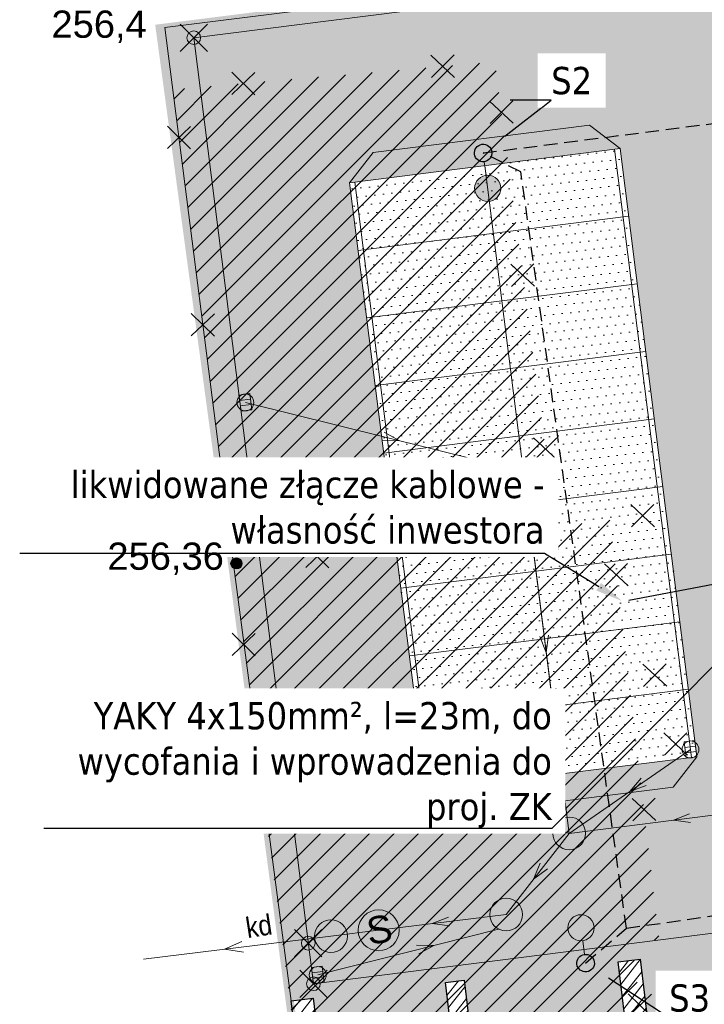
# Model space of a CAD drawing. Header units: metres. Extents: x 6555779 to 6555944, y 5573980 to 5574183.
# Tile 3 of 6: x 6555779 to 6555805, y 5574129 to 5574165. Entities that reach past the tile are written whole.
import ezdxf
from ezdxf import colors
from ezdxf.entities.mleader import LeaderData, LeaderLine
from ezdxf.enums import TextEntityAlignment as Align
from ezdxf.math import Vec2, Vec3

# ---------------------------------------------------------------- set-up
doc = ezdxf.new("R2010")
doc.units = ezdxf.units.M
doc.header["$PDMODE"] = 35
doc.header["$PDSIZE"] = 0.5
doc.linetypes.add('Dashed', pattern=[0.75, 0.5, -0.25])
doc.linetypes.add('HIDDEN', pattern=[9.525, 6.35, -3.175])
for name, color, linetype, lineweight in [('!EE_KABEL_OSW', 1, 'Continuous', 30), ('__kd', 8, 'Continuous', 40), ('__krawężniki', 152, 'Continuous', 30), ('__likwidacje', 1, 'Continuous', 30), ('__MGB_mury oporowe', 7, 'Continuous', 30), ('__ogrodzenie', 7, 'FENCELINE1', 30), ('__rzędne', 4, 'Continuous', 15), ('__szraf kostka', 251, 'Continuous', 5), ('__szraf zieleń', 3, 'Continuous', 5), ('__wpusty', 8, 'Continuous', 5), ('__ściek', 8, 'Continuous', 5), ('I-ee-sieci', 1, 'Dashed', 30), ('I-ee-tekst', 7, 'Continuous', 13)]:
    doc.layers.add(name, color=color, linetype=linetype, lineweight=lineweight)
for name, color, linetype in [('__MGB_JT_punkty wysokościowe', 192, 'Continuous'), ('__miejsca postojowe', 7, 'Continuous'), ('I-ee-likwidacja', 7, 'XLINE'), ('przewód kanalizacyjny-Atr1', 7, 'Continuous')]:
    doc.layers.add(name, color=color, linetype=linetype)
doc.layers.add('__zakres inw.', color=7, linetype='Continuous', lineweight=0, true_color=0xf62c8b)
doc.styles.add('maciek', font='tahoma.ttf', dxfattribs={"height": 1})
doc.styles.get("Standard").update_dxf_attribs({"font": 'arial.ttf'})
doc.styles.add('SUPX', font='txt', dxfattribs={"width": 0.9, "height": 0.75})
doc.linetypes.add('FENCELINE1', pattern='A,6.35,-2.54,[133,ltypeshp.shx,S=2.54,R=0,X=-2.54,Y=0],-2.54,25.4', length=36.83)
doc.linetypes.add('XLINE', pattern='A,4,["X",Standard,S=3,R=0,X=-3,Y=-1.5],-2', length=6)
pattern_1 = [(45, (0, 0), (-0.449012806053, 0.449012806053), [])]

# ---------------------------------------------------------------- blocks, each defined once
blk = doc.blocks.new('kropka')
at = {"layer": '__MGB_JT_punkty wysokościowe', "transparency": 33554687}
h = blk.add_hatch(color=256, dxfattribs=at)
h.dxf.hatch_style = 1
h.paths.add_polyline_path([(1542.787, 1241.793, 1), (1542.384, 1241.793, 1)])
at = {"layer": '__MGB_JT_punkty wysokościowe'}
blk.add_circle((1542.586, 1241.793), 0.201, dxfattribs=at)
blk = doc.blocks.new('*U468')
at = {"linetype": 'Continuous', "lineweight": 15}
h = blk.add_hatch(color=0, dxfattribs=at)
h.dxf.hatch_style = 1
edge = h.paths.add_edge_path()
edge.add_arc((1307, 0), 481, 0, 360)
at = {"color": 0, "linetype": 'Continuous', "lineweight": 15}
blk.add_line((826, 0), (322, 0), dxfattribs=at)
blk.add_circle((1307, 0), 481, dxfattribs=at)
at = {"color": 0, "linetype": 'Continuous', "lineweight": 25}
blk.add_ellipse((0, 0), major_axis=(322, 1), ratio=1, start_param=3.141543, end_param=9.424728, dxfattribs=at)
blk = doc.blocks.new('podpory')
at = {"layer": '__MGB_mury oporowe', "lineweight": 15, "transparency": 33554687}
h = blk.add_hatch(dxfattribs=at)
h.set_pattern_fill('ANSI31', color=256, scale=0.1, angle=6.9903)
h.set_pattern_definition([(51.99032, (6554396.65592, 5572798.52463), (-0.250160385, 0.195514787), [])])
h.paths.add_polyline_path([(6555789.791, 5574125.204), (6555789.304, 5574129.174), (6555790.118, 5574129.274), (6555790.505, 5574126.118), (6555795.349, 5574126.712), (6555794.962, 5574129.868), (6555795.656, 5574129.953), (6555796.043, 5574126.797), (6555801.681, 5574127.488), (6555801.294, 5574130.645), (6555802.108, 5574130.744), (6555802.595, 5574126.774)])
at = {"layer": '__MGB_mury oporowe'}
blk.add_lwpolyline([(6555789.791, 5574125.204), (6555789.304, 5574129.174), (6555790.118, 5574129.274), (6555790.505, 5574126.118), (6555795.349, 5574126.712), (6555794.962, 5574129.868), (6555795.656, 5574129.953), (6555796.043, 5574126.797), (6555801.681, 5574127.488), (6555801.294, 5574130.645), (6555802.108, 5574130.744), (6555802.595, 5574126.774), (6555789.791, 5574125.204)], dxfattribs=at)
blk = doc.blocks.new('wpust')
at = {"layer": '__wpusty'}
for p, q in [((6549616.479, 5571710.122), (6549616.116, 5571709.953)), ((6549616.564, 5571709.941), (6549616.201, 5571709.772))]:
    blk.add_line(p, q, dxfattribs=at)
blk.add_lwpolyline([(6549616.286, 5571709.59), (6549616.032, 5571710.134), (6549616.394, 5571710.303), (6549616.648, 5571709.76)], close=True, dxfattribs=at)

msp = doc.modelspace()

# ---------------------------------------------------------------- hatches: boundary and pattern name
at = {"layer": '__likwidacje', "lineweight": 18}
h = msp.add_hatch(dxfattribs=at)
h.set_pattern_fill('ANSI31', color=256, scale=0.2)
h.set_pattern_definition(pattern_1)
h.paths.add_polyline_path([(6555787.34, 5574145.17), (6555799.15, 5574146.64), (6555796.92, 5574163.71), (6555785.11, 5574162.69)])
h = msp.add_hatch(dxfattribs=at)
h.set_pattern_fill('ANSI31', color=256, scale=0.2)
h.set_pattern_definition(pattern_1)
h.paths.add_polyline_path([(6555789.92, 5574125.27), (6555802.53, 5574126.78), (6555801.95, 5574131.39), (6555802.95, 5574131.48), (6555801.14, 5574146.89), (6555787.34, 5574145.17)])
at = {"layer": '__szraf kostka', "lineweight": 18}
h = msp.add_hatch(dxfattribs=at)
h.set_pattern_fill('DOTS', color=256, scale=0.2, angle=5)
h.paths.add_polyline_path([(6555808.978, 5574141.306), (6555808.665, 5574143.787), (6555808.351, 5574146.267), (6555808.038, 5574148.747), (6555807.724, 5574151.227), (6555807.411, 5574153.708), (6555807.097, 5574156.188), (6555806.784, 5574158.668), (6555806.47, 5574161.149), (6555807.337, 5574162.266), (6555815.274, 5574163.269), (6555816.391, 5574162.402), (6555816.705, 5574159.922), (6555817.018, 5574157.442), (6555817.332, 5574154.962), (6555817.645, 5574152.481), (6555817.959, 5574150.001), (6555818.272, 5574147.521), (6555818.586, 5574145.041), (6555818.899, 5574142.56), (6555819.213, 5574140.08), (6555819.526, 5574137.6), (6555819.839, 5574135.119), (6555828.454, 5574135.914), (6555827.904, 5574140.887, -0.39413), (6555823.709, 5574144.379), (6555820.6, 5574168.982), (6555785.876, 5574164.593), (6555790.264, 5574129.87), (6555810.106, 5574132.377), (6555809.918, 5574133.866), (6555809.605, 5574136.346), (6555809.291, 5574138.826)])
h.paths.add_polyline_path([(6555792.455, 5574160.385), (6555800.392, 5574161.388), (6555801.51, 5574160.522), (6555801.823, 5574158.041), (6555802.137, 5574155.561), (6555802.45, 5574153.081), (6555802.764, 5574150.601), (6555803.077, 5574148.12), (6555803.391, 5574145.64), (6555803.704, 5574143.16), (6555804.017, 5574140.679), (6555804.331, 5574138.199), (6555803.464, 5574137.082), (6555795.527, 5574136.079), (6555794.41, 5574136.945), (6555794.096, 5574139.426), (6555793.783, 5574141.906), (6555793.469, 5574144.386), (6555793.156, 5574146.866), (6555792.843, 5574149.347), (6555792.529, 5574151.827), (6555792.216, 5574154.307), (6555791.902, 5574156.787), (6555791.589, 5574159.268)], flags=16)
h = msp.add_hatch(dxfattribs=at)
h.set_pattern_fill('DOTS', color=256, scale=0.2, angle=6.324)
h.set_pattern_definition([(6.32402, (6555952.07787, 5574204.9289), (0.12281104, 0.33305444), [0, -0.3175])])
h.paths.add_polyline_path([(6555794.41, 5574136.945), (6555804.331, 5574138.199), (6555801.51, 5574160.522), (6555791.589, 5574159.268)])
at = {"layer": '__szraf zieleń', "lineweight": 18}
h = msp.add_hatch(dxfattribs=at)
h.set_pattern_fill('DOTS', color=256, scale=0.2, angle=5)
h.paths.add_polyline_path([(6555802.724, 5574126.84), (6555809.82, 5574127.71), (6555829.1, 5574130.07), (6555828.454, 5574135.914), (6555822.478, 5574135.363), (6555822.485, 5574135.305), (6555809.931, 5574133.768), (6555810.106, 5574132.377), (6555790.264, 5574129.87), (6555785.876, 5574164.593), (6555820.6, 5574168.982), (6555823.709, 5574144.379, 0.39413), (6555827.904, 5574140.887), (6555825.46, 5574162.99), (6555822.42, 5574162.86), (6555821.66, 5574169.62), (6555784.63, 5574164.94), (6555787.18, 5574145.14), (6555787.34, 5574145.17), (6555789.92, 5574125.27), (6555789.444, 5574129.242), (6555790.259, 5574129.339), (6555790.637, 5574126.182), (6555795.482, 5574126.762), (6555795.104, 5574129.919), (6555795.799, 5574130.003), (6555796.177, 5574126.845), (6555801.817, 5574127.52), (6555801.439, 5574130.678), (6555802.253, 5574130.775)])
h = msp.add_hatch(dxfattribs=at)
h.set_pattern_fill('DOTS', color=256, scale=0.2, angle=5)
h.paths.add_polyline_path([(6555794.41, 5574136.945), (6555795.527, 5574136.079), (6555803.464, 5574137.082), (6555804.331, 5574138.199), (6555799.37, 5574137.572), (6555794.41, 5574136.945)])
h.paths.add_polyline_path([(6555796.549, 5574159.895), (6555801.51, 5574160.522), (6555800.392, 5574161.388), (6555792.455, 5574160.385), (6555791.589, 5574159.268)])
h.paths.add_polyline_path([(6555811.431, 5574161.775), (6555816.391, 5574162.402), (6555815.274, 5574163.269), (6555807.337, 5574162.266), (6555806.47, 5574161.149)])

# ---------------------------------------------------------------- linework, layer by layer
at = {"layer": '__kd', "lineweight": 18}
for p, q in [((6555787.769, 5574151.207), (6555797.967, 5574148.674)), ((6555793.416, 5574149.804), (6555792.78, 5574149.793)), ((6555793.416, 5574149.804), (6555792.859, 5574150.112)), ((6555797.967, 5574148.674), (6555799.646, 5574135.39)), ((6555798.807, 5574142.032), (6555798.567, 5574142.621)), ((6555798.807, 5574142.032), (6555798.893, 5574142.662)), ((6555799.646, 5574135.39), (6555804.095, 5574138.472)), ((6555794.571, 5574137.268), (6555799.646, 5574135.39)), ((6555801.871, 5574136.931), (6555802.282, 5574137.416)), ((6555801.871, 5574136.931), (6555802.469, 5574137.146)), ((6555797.108, 5574136.329), (6555796.589, 5574136.696)), ((6555797.108, 5574136.329), (6555796.475, 5574136.388)), ((6555799.646, 5574135.39), (6555807.285, 5574136.355)), ((6555803.466, 5574135.872), (6555804.055, 5574136.112)), ((6555803.466, 5574135.872), (6555804.096, 5574135.787)), ((6555799.646, 5574135.39), (6555797.336, 5574132.41)), ((6555798.34, 5574133.705), (6555798.587, 5574134.291)), ((6555798.34, 5574133.705), (6555798.846, 5574134.09)), ((6555792.658, 5574131.834), (6555797.336, 5574132.41)), ((6555794.626, 5574132.076), (6555795.215, 5574132.316)), ((6555794.626, 5574132.076), (6555795.256, 5574131.991)), ((6555790.425, 5574130.192), (6555797.057, 5574131.879)), ((6555790.909, 5574131.618), (6555792.658, 5574131.834)), ((6555784.03, 5574130.77), (6555790.909, 5574131.618)), ((6555787.003, 5574131.137), (6555787.645, 5574131.417)), ((6555787.003, 5574131.137), (6555787.695, 5574131.028)), ((6555794.684, 5574131.275), (6555794.047, 5574131.283)), ((6555794.684, 5574131.275), (6555794.128, 5574130.965))]:
    msp.add_line(p, q, dxfattribs=at)
for centre, radius in [((6555787.769, 5574151.207), 0.31), ((6555797.967, 5574148.674), 0.4), ((6555804.095, 5574138.472), 0.31), ((6555794.571, 5574137.268), 0.31), ((6555799.646, 5574135.39), 0.6), ((6555797.336, 5574132.41), 0.6), ((6555792.658, 5574131.834), 0.75), ((6555790.909, 5574131.618), 0.6), ((6555790.425, 5574130.192), 0.31)]:
    msp.add_circle(centre, radius, dxfattribs=at)
at = {"layer": '__krawężniki', "lineweight": 18}
for p, q in [((6555785.876, 5574164.593), (6555820.6, 5574168.982)), ((6555785.876, 5574164.593), (6555790.264, 5574129.87)), ((6555792.455, 5574160.385), (6555800.392, 5574161.388)), ((6555801.51, 5574160.522), (6555800.392, 5574161.388)), ((6555791.589, 5574159.268), (6555801.51, 5574160.522)), ((6555791.589, 5574159.268), (6555792.455, 5574160.385)), ((6555794.41, 5574136.945), (6555804.331, 5574138.199)), ((6555804.331, 5574138.199), (6555803.464, 5574137.082)), ((6555794.41, 5574136.945), (6555795.527, 5574136.079)), ((6555795.527, 5574136.079), (6555803.464, 5574137.082)), ((6555790.264, 5574129.87), (6555810.106, 5574132.377))]:
    msp.add_line(p, q, dxfattribs=at)
at = {"layer": '__likwidacje', "lineweight": 18}
for p, q in [((6555795.445, 5574163.139), (6555794.575, 5574163.951)), ((6555794.598, 5574163.131), (6555795.422, 5574163.959)), ((6555788.121, 5574162.497), (6555787.271, 5574163.33)), ((6555787.274, 5574162.51), (6555788.118, 5574163.317)), ((6555797.597, 5574161.451), (6555796.727, 5574162.263)), ((6555796.75, 5574161.443), (6555797.574, 5574162.271)), ((6555785.758, 5574160.516), (6555784.909, 5574161.349)), ((6555784.912, 5574160.529), (6555785.756, 5574161.336)), ((6555797.531, 5574155.463), (6555798.355, 5574156.29)), ((6555798.378, 5574155.471), (6555797.509, 5574156.282)), ((6555786.634, 5574153.639), (6555785.784, 5574154.472)), ((6555785.787, 5574153.652), (6555786.631, 5574154.459)), ((6555799.211, 5574149.094), (6555798.342, 5574149.905)), ((6555798.364, 5574149.086), (6555799.189, 5574149.913)), ((6555787.481, 5574146.982), (6555786.632, 5574147.814)), ((6555786.634, 5574146.994), (6555787.479, 5574147.802)), ((6555802.775, 5574146.644), (6555801.905, 5574147.456)), ((6555801.928, 5574146.636), (6555802.752, 5574147.464)), ((6555796.934, 5574145.904), (6555796.064, 5574146.716)), ((6555796.087, 5574145.896), (6555796.911, 5574146.724)), ((6555790.827, 5574145.135), (6555789.978, 5574145.968)), ((6555789.981, 5574145.147), (6555790.825, 5574145.955)), ((6555801.811, 5574144.47), (6555800.942, 5574145.282)), ((6555800.964, 5574144.462), (6555801.789, 5574145.29)), ((6555788.134, 5574141.908), (6555787.284, 5574142.741)), ((6555787.287, 5574141.921), (6555788.131, 5574142.728)), ((6555803.222, 5574140.789), (6555802.352, 5574141.601)), ((6555802.375, 5574140.781), (6555803.199, 5574141.609)), ((6555803.986, 5574138.265), (6555803.116, 5574139.077)), ((6555803.139, 5574138.257), (6555803.963, 5574139.085)), ((6555788.926, 5574135.799), (6555788.076, 5574136.631)), ((6555788.079, 5574135.811), (6555788.923, 5574136.619)), ((6555802.823, 5574135.86), (6555801.953, 5574136.672)), ((6555801.976, 5574135.852), (6555802.8, 5574136.68)), ((6555802.665, 5574128.669), (6555801.815, 5574129.501)), ((6555801.818, 5574128.681), (6555802.662, 5574129.489))]:
    msp.add_line(p, q, dxfattribs=at)
at = {"layer": '__miejsca postojowe', "lineweight": 18}
for p, q in [((6555801.51, 5574160.522), (6555804.331, 5574138.199)), ((6555796.549, 5574159.895), (6555799.37, 5574137.572)), ((6555791.589, 5574159.268), (6555794.41, 5574136.945)), ((6555791.902, 5574156.787), (6555801.823, 5574158.041)), ((6555792.216, 5574154.307), (6555802.137, 5574155.561)), ((6555792.529, 5574151.827), (6555802.45, 5574153.081)), ((6555792.843, 5574149.347), (6555802.764, 5574150.601)), ((6555793.156, 5574146.866), (6555803.077, 5574148.12)), ((6555793.469, 5574144.386), (6555803.391, 5574145.64)), ((6555793.783, 5574141.906), (6555803.704, 5574143.16)), ((6555794.096, 5574139.426), (6555804.017, 5574140.679))]:
    msp.add_line(p, q, dxfattribs=at)
at = {"layer": '__ogrodzenie', "lineweight": 18, "ltscale": 0.07}
for p, q in [((6555784.821, 5574164.964), (6555821.66, 5574169.62)), ((6555787.34, 5574145.17), (6555784.821, 5574164.964)), ((6555789.444, 5574129.242), (6555787.34, 5574145.17))]:
    msp.add_line(p, q, dxfattribs=at)
at = {"layer": '__rzędne', "lineweight": 18}
for p in [(6555785.876, 5574164.593), (6555790.076, 5574131.358), (6555790.264, 5574129.87)]:
    msp.add_point(p, dxfattribs=at)
at = {"layer": '__zakres inw.', "linetype": 'HIDDEN', "lineweight": 18, "ltscale": 0.3}
msp.add_lwpolyline([(6555821.66, 5574169.62, 0.3, 0.3, 0), (6555822.42, 5574162.86, 0.3, 0.3, 0), (6555825.47, 5574162.99, 0.3, 0.3, 0), (6555829.1, 5574130.07, 0.3, 0.3, 0), (6555789.92, 5574125.27, 0.3, 0.3, 0), (6555787.295, 5574145.21, 0.3, 0.3, 0), (6555784.63, 5574164.94, 0.3, 0.3, 0), (6555821.66, 5574169.62, 0.3, 0.3, 0)], format="xyseb", dxfattribs=at)
at = {"layer": '__ściek', "lineweight": 18}
for p, q in [((6555801.311, 5574160.497), (6555804.133, 5574138.174)), ((6555801.51, 5574160.522), (6555804.331, 5574138.199)), ((6555794.41, 5574136.945), (6555791.589, 5574159.268)), ((6555794.608, 5574136.97), (6555791.787, 5574159.293))]:
    msp.add_line(p, q, dxfattribs=at)
at = {"layer": 'I-ee-likwidacja', "ltscale": 0.1, "elevation": 257.766}
msp.add_lwpolyline([(6555801.828, 5574143.95), (6555824.84, 5574148.32)], dxfattribs=at)
at = {"layer": 'I-ee-sieci'}
msp.add_lwpolyline([(6555796.49, 5574160.362), (6555811.368, 5574162.272)], dxfattribs=at)

# ---------------------------------------------------------------- block references
at = {"layer": '!EE_KABEL_OSW', "lineweight": 18, "xscale": 0.001, "yscale": 0.001, "zscale": 0.001}
for p, rotation in [((6555796.49, 5574160.362), 277.4668484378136), ((6555800.248, 5574130.628), 97.46684843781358)]:
    msp.add_blockref('*U468', p, dxfattribs=dict(at, rotation=rotation))
at = {"layer": '__MGB_JT_punkty wysokościowe', "lineweight": 18}
msp.add_blockref('kropka', (6554244.857, 5572903.503), dxfattribs=at)
at = {"layer": '__MGB_mury oporowe', "lineweight": 18, "rotation": 359.8381198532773}
msp.add_blockref('podpory', (-15722.491, 18544.634), dxfattribs=at)
at = {"layer": '__wpusty', "lineweight": 18, "rotation": 162.1495184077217}
for p in [(14498022.487, 8869956.666), (14498038.812, 8869943.931), (14498029.288, 8869942.727), (14498025.143, 8869935.652)]:
    msp.add_blockref('wpust', p, dxfattribs=at)

# ---------------------------------------------------------------- texts
at = {"layer": '__kd', "lineweight": 18, "style": 'SUPX', "width": 0.9}
msp.add_text('kd', height=0.75, rotation=8.8173, dxfattribs=at).set_placement((6555788.263, 5574131.987), align=Align.MIDDLE_CENTER)
at = {"layer": '__kd', "lineweight": 18, "insert": (6555792.15, 5574132.289), "char_height": 1, "width": 0.93179, "attachment_point": 1, "rotation": 8.4419}
msp.add_mtext('S', dxfattribs=at)
at = {"layer": '__MGB_JT_punkty wysokościowe', "lineweight": 18, "char_height": 1, "width": 7.57804, "attachment_point": 1}
for s, insert in [('256,4', (6555780.657, 5574165.591)), ('256,36', (6555782.708, 5574146.064))]:
    msp.add_mtext(s, dxfattribs=dict(at, insert=insert))
at = {"layer": 'przewód kanalizacyjny-Atr1', "lineweight": 18, "style": 'SUPX', "width": 0.9}
msp.add_text('e', height=0.75, rotation=1.4914, dxfattribs=at).set_placement((6555798.353, 5574147.839), align=Align.MIDDLE_CENTER)

# ---------------------------------------------------------------- next in the draw order: leaders
at = {"layer": 'I-ee-tekst', "lineweight": 18}
ml = msp.add_multileader_mtext('Standard', dxfattribs=at)
ml.set_content('projektowana kamera na\\Psłupie oświetleniowym', style='maciek')
ml.set_leader_properties()
ml.build(insert=Vec2(0, 0))
ml.multileader.update_dxf_attribs({"text_left_attachment_type": 5, "text_right_attachment_type": 5, "dogleg_length": 0, "arrow_head_size": 1})
ctx = ml.context
ctx.base_point, ctx.char_height, ctx.arrow_head_size, ctx.landing_gap_size, ctx.plane_origin = Vec3(6555817.145, 5574122.701, -257.338), 1, 1, 0, Vec3(6555816.245, 5574135.141, -257.338)
ctx.left_attachment, ctx.right_attachment = 5, 5
notes = []
notes.append((ctx, [(0, (1, 1, 0), (6555817.145, 5574122.701, -257.338), (1, 0), 0, [(0, [(6555814.647, 5574133.686, -257.338)], 0, [])])]))
ctx.mtext.insert, ctx.mtext.width, ctx.mtext.flow_direction = Vec3(6555817.145, 5574125.738, -257.338), 15.08999, 5
ctx.mtext.has_bg_fill, ctx.mtext.bg_color, ctx.mtext.bg_scale_factor, ctx.mtext.bg_transparency, ctx.mtext.use_window_bg_color = 1, -1027028792, 1.5, 0, 1
for ctx, leaders in notes:
    for number, flags, end, landing, length, lines in leaders:
        leader = LeaderData()
        leader.index, (leader.has_last_leader_line, leader.has_dogleg_vector, leader.attachment_direction) = number, flags
        leader.last_leader_point, leader.dogleg_vector, leader.dogleg_length = Vec3(end), Vec3(landing), length
        for number, points, colour, breaks in lines:
            line = LeaderLine()
            line.index, line.vertices, line.color, line.breaks = number, Vec3.list(points), colors.encode_raw_color(colour), breaks
            leader.lines.append(line)
        ctx.leaders.append(leader)

# ---------------------------------------------------------------- next in the draw order: linework, layer by layer
at = {"layer": 'I-ee-sieci'}
for points in [[(6555800.248, 5574130.628), (6555801.745, 5574131.908), (6555797.873, 5574159.673), (6555796.49, 5574160.362)], [(6555800.248, 5574130.628), (6555801.745, 5574131.908), (6555814.965, 5574133.809)]]:
    msp.add_lwpolyline(points, dxfattribs=at)

# ---------------------------------------------------------------- next in the draw order: leaders
at = {"layer": 'I-ee-tekst', "lineweight": 18}
ml = msp.add_multileader_mtext('Standard', dxfattribs=at)
ml.set_content('S2', style='maciek')
ml.set_leader_properties()
ml.build(insert=Vec2(0, 0))
ml.multileader.update_dxf_attribs({"text_left_attachment_type": 5, "text_right_attachment_type": 5, "dogleg_length": 0, "arrow_head_size": 1})
ctx = ml.context
ctx.base_point, ctx.char_height, ctx.arrow_head_size, ctx.landing_gap_size, ctx.plane_origin = Vec3(6555798.988, 5574162.3), 1, 1, 0, Vec3(6555798.088, 5574174.74)
ctx.left_attachment, ctx.right_attachment = 5, 5
notes = []
notes.append((ctx, [(0, (1, 1, 0), (6555798.988, 5574162.3), (1, 0), 0, [(0, [(6555796.49, 5574160.362)], 0, [])])]))
ctx.mtext.insert, ctx.mtext.width, ctx.mtext.flow_direction = Vec3(6555798.988, 5574163.521), 1.49205, 5
ctx.mtext.has_bg_fill, ctx.mtext.bg_color, ctx.mtext.bg_scale_factor, ctx.mtext.bg_transparency, ctx.mtext.use_window_bg_color = 1, -1027028792, 1.5, 0, 1
ml = msp.add_multileader_mtext('Standard', dxfattribs=at)
ml.set_content('likwidowane złącze kablowe - własność inwestora', style='maciek')
ml.set_leader_properties()
ml.build(insert=Vec2(0, 0))
ml.multileader.update_dxf_attribs({"text_left_attachment_type": 5, "text_right_attachment_type": 5, "dogleg_length": 0, "arrow_head_size": 1})
ctx = ml.context
ctx.base_point, ctx.char_height, ctx.arrow_head_size, ctx.landing_gap_size, ctx.plane_origin = Vec3(6555781.066, 5574145.659), 1, 1, 0, Vec3(6555780.218, 5574158.099)
ctx.left_attachment, ctx.right_attachment, ctx.text_align_type = 5, 5, 2
notes.append((ctx, [(0, (1, 1, 0), (6555798.744, 5574145.659), (-1, 0), 0, [(0, [(6555801.58, 5574143.92)], 0, [])])]))
ctx.mtext.insert, ctx.mtext.width, ctx.mtext.alignment, ctx.mtext.flow_direction = Vec3(6555798.744, 5574148.696), 19.0608, 3, 5
ctx.mtext.has_bg_fill, ctx.mtext.bg_color, ctx.mtext.bg_scale_factor, ctx.mtext.bg_transparency, ctx.mtext.use_window_bg_color = 1, -1027028792, 1.5, 0, 1
ml = msp.add_multileader_mtext('Standard', dxfattribs=at)
ml.set_content('S3', style='maciek')
ml.set_leader_properties()
ml.build(insert=Vec2(0, 0))
ml.multileader.update_dxf_attribs({"text_left_attachment_type": 5, "text_right_attachment_type": 5, "dogleg_length": 0, "arrow_head_size": 1})
ctx = ml.context
ctx.base_point, ctx.char_height, ctx.arrow_head_size, ctx.landing_gap_size, ctx.plane_origin = Vec3(6555803.315, 5574128.628), 1, 1, 0, Vec3(6555802.414, 5574141.068)
ctx.left_attachment, ctx.right_attachment = 5, 5
notes.append((ctx, [(0, (1, 1, 0), (6555803.315, 5574128.628), (1, 0), 0, [(0, [(6555800.248, 5574130.628)], 0, [])])]))
ctx.mtext.insert, ctx.mtext.width, ctx.mtext.flow_direction = Vec3(6555803.315, 5574129.849), 1.49205, 5
ctx.mtext.has_bg_fill, ctx.mtext.bg_color, ctx.mtext.bg_scale_factor, ctx.mtext.bg_transparency, ctx.mtext.use_window_bg_color = 1, -1027028792, 1.5, 0, 1
for ctx, leaders in notes:
    for number, flags, end, landing, length, lines in leaders:
        leader = LeaderData()
        leader.index, (leader.has_last_leader_line, leader.has_dogleg_vector, leader.attachment_direction) = number, flags
        leader.last_leader_point, leader.dogleg_vector, leader.dogleg_length = Vec3(end), Vec3(landing), length
        for number, points, colour, breaks in lines:
            line = LeaderLine()
            line.index, line.vertices, line.color, line.breaks = number, Vec3.list(points), colors.encode_raw_color(colour), breaks
            leader.lines.append(line)
        ctx.leaders.append(leader)

# ---------------------------------------------------------------- next in the draw order: leaders
ml = msp.add_multileader_mtext('Standard', dxfattribs=at)
ml.set_content('YAKY 4x150mm², l=23m, do wycofania i wprowadzenia do proj. ZK', style='maciek')
ml.set_leader_properties()
ml.build(insert=Vec2(0, 0))
ml.multileader.update_dxf_attribs({"text_left_attachment_type": 5, "text_right_attachment_type": 5, "dogleg_length": 0, "arrow_head_size": 1})
ctx = ml.context
ctx.base_point, ctx.char_height, ctx.arrow_head_size, ctx.landing_gap_size, ctx.plane_origin = Vec3(6555781.242, 5574135.573, -257.338), 1, 1, 0, Vec3(6555780.342, 5574148.013, -257.338)
ctx.left_attachment, ctx.right_attachment, ctx.text_align_type = 5, 5, 2
notes = []
notes.append((ctx, [(0, (1, 1, 0), (6555799.01, 5574135.573, -257.338), (-1, 0), 0, [(0, [(6555808.599, 5574145.236, -257.338)], 0, [])])]))
ctx.mtext.insert, ctx.mtext.width, ctx.mtext.alignment, ctx.mtext.flow_direction = Vec3(6555799.01, 5574140.21, -257.338), 18.45363, 3, 5
ctx.mtext.has_bg_fill, ctx.mtext.bg_color, ctx.mtext.bg_scale_factor, ctx.mtext.bg_transparency, ctx.mtext.use_window_bg_color = 1, -1027028792, 1.5, 0, 1
for ctx, leaders in notes:
    for number, flags, end, landing, length, lines in leaders:
        leader = LeaderData()
        leader.index, (leader.has_last_leader_line, leader.has_dogleg_vector, leader.attachment_direction) = number, flags
        leader.last_leader_point, leader.dogleg_vector, leader.dogleg_length = Vec3(end), Vec3(landing), length
        for number, points, colour, breaks in lines:
            line = LeaderLine()
            line.index, line.vertices, line.color, line.breaks = number, Vec3.list(points), colors.encode_raw_color(colour), breaks
            leader.lines.append(line)
        ctx.leaders.append(leader)

doc.saveas('drawing.dxf')
